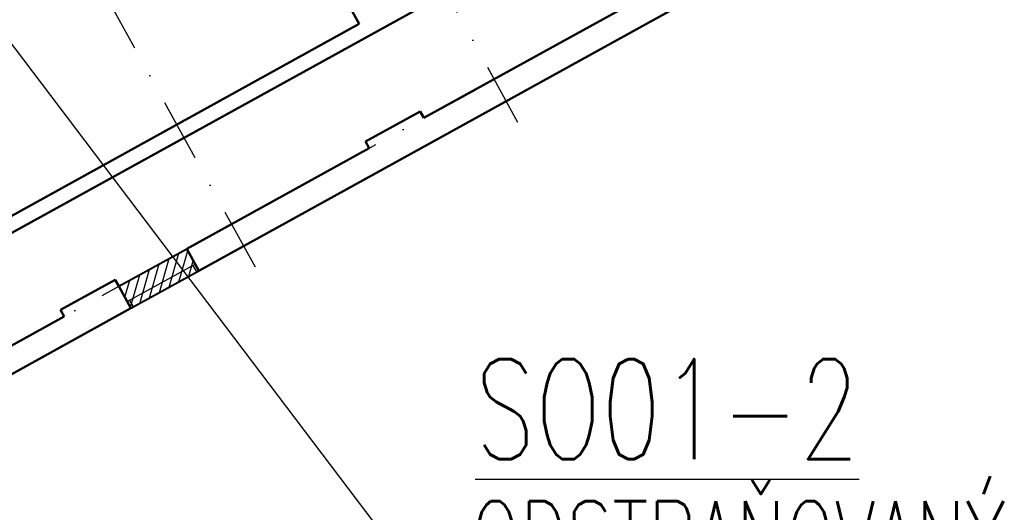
# Model space of a CAD drawing. Header units: millimetres. Extents: x 2886542 to 7567581, y -792623 to 134766.
# Tile 48 of 256: x 4096505 to 4116211, y -422698 to -412852. Entities that reach past the tile are written whole.
import ezdxf

# ---------------------------------------------------------------- set-up
doc = ezdxf.new("R2010")
doc.units = ezdxf.units.MM
doc.linetypes.add('DASHDOT', pattern=[1, 0.5, -0.25, 0, -0.25])
for name, color, linetype in [('IN_BP_BOURACI PRACE', 40, 'Continuous'), ('IN_C_OSA', 6, 'DASHDOT'), ('IN_TEXT', 7, 'Continuous'), ('požárničina', 10, 'Continuous')]:
    doc.layers.add(name, color=color, linetype=linetype)
for name, color, linetype, lineweight in [('IN_C_TLUSTA', 5, 'Continuous', 50), ('IN_NS_TLUSTA', 1, 'Continuous', 40), ('IN_SRAFY', 8, 'Continuous', 9)]:
    doc.layers.add(name, color=color, linetype=linetype, lineweight=lineweight)
doc.styles.add('KOTY', font='SIMPLEX.SHX', dxfattribs={"width": 0.7})
doc.styles.add('ROMAND', font='romand.shx', dxfattribs={"width": 0.85})
doc.dimstyles.new('IP 1_100', dxfattribs={"dimscale": 100, "dimtxt": 2.5, "dimasz": 2, "dimexe": 1, "dimexo": 5, "dimgap": 1, "dimtad": 1, "dimdec": 0, "dimzin": 0, "dimdsep": 46, "dimtxsty": 'ROMAND', "dimblk": 'ARCHTICK', "dimcen": 0.09, "dimdle": 1, "dimclrd": 256, "dimclre": 256, "dimclrt": 7, "dimadec": 0, "dimazin": 0, "dimtfac": 1, "dimtdec": 0, "dimtix": 1, "dimtmove": 2, "dimatfit": 3, "dimldrblk": 'OBLIQUE', "dimfxl": 0, "dimtolj": 1, "dimtzin": 0, "dimarcsym": 0})

# ---------------------------------------------------------------- blocks, each defined once
blk = doc.blocks.new('_ArchTick')
at = {"color": 0, "linetype": 'ByBlock', "const_width": 0.15}
blk.add_lwpolyline([(-0.5, -0.5), (0.5, 0.5)], dxfattribs=at)
blk = doc.blocks.new('nástrojárna')
at = {"layer": 'IN_SRAFY', "lineweight": 30}
h = blk.add_hatch(dxfattribs=at)
h.set_pattern_fill('ANSI31', color=250, scale=50)
h.set_pattern_definition([(45, (3839988.67, -608846.17), (-112.2532, 112.2532), [])])
h.paths.add_polyline_path([(4170489, -619084), (4168939, -619084), (4168939, -619434), (4170489, -619434)])
h.paths.add_polyline_path([(4170439, -619434), (4168989, -619434), (4168989, -619584), (4170439, -619584)])
h.paths.add_polyline_path([(4170489, -619434), (4170439, -619434), (4170439, -619584), (4170489, -619584)])
h.paths.add_polyline_path([(4168989, -619434), (4168939, -619434), (4168939, -619584), (4168989, -619584)])
at = {"layer": 'IN_BP_BOURACI PRACE', "color": 250}
for p, q in [((4168939, -619434), (4170489, -619434)), ((4168989, -619434), (4168989, -619584)), ((4170439, -619434), (4170439, -619584)), ((4168939, -619584), (4170489, -619584))]:
    blk.add_line(p, q, dxfattribs=at)
at = {"layer": 'IN_C_OSA', "color": 250, "ltscale": 2500}
for p, q in [((4171514, -620070), (4171514, -594801)), ((4177514, -620070), (4177514, -594801)), ((4163557, -619084), (4196081, -619084))]:
    blk.add_line(p, q, dxfattribs=at)
at = {"layer": 'IN_C_TLUSTA', "color": 250}
for p, q in [((4175684, -609114), (4175684, -616814)), ((4167124, -616814), (4175684, -616814)), ((4181149, -617114), (4166529, -617114)), ((4167689, -618934), (4168939, -618934)), ((4167689, -618934), (4167689, -619084)), ((4168939, -618934), (4168939, -619084)), ((4174659, -618934), (4175909, -618934)), ((4174659, -618934), (4174659, -619084)), ((4175909, -618934), (4175909, -619084)), ((4167689, -619084), (4163827, -619084)), ((4168939, -619084), (4168939, -619584)), ((4170489, -619084), (4170489, -619584)), ((4170489, -619084), (4174659, -619084)), ((4175909, -619084), (4177089, -619084)), ((4175909, -619084), (4181309, -619084)), ((4168939, -619584), (4163827, -619584)), ((4170489, -619584), (4200246, -619584))]:
    blk.add_line(p, q, dxfattribs=at)
at = {"layer": 'IN_NS_TLUSTA', "color": 250}
for p, q in [((4168939, -619084), (4170489, -619084)), ((4168939, -619584), (4170489, -619584))]:
    blk.add_line(p, q, dxfattribs=at)

msp = doc.modelspace()

# ---------------------------------------------------------------- block references
at = {"layer": 'požárničina', "color": 1, "linetype": 'Continuous', "lineweight": 50, "rotation": 28.85998199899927}
msp.add_blockref('nástrojárna', (148512.4, -1888211), dxfattribs=at)

# ---------------------------------------------------------------- texts
at = {"layer": 'IN_TEXT', "attachment_point": 1, "style": 'KOTY'}
for s, insert, char_height, width in [('{\\LSO01-2}', (4105622.7, -419636.1), 2000, 6757.857), ('ODSTRAŇOVANÝ KOMÍN 7,1m{\\fISOCPEUR|b0|i0|c238|p34;²}', (4105531, -422477.2), 1500, 15598.124)]:
    msp.add_mtext(s, dxfattribs=dict(at, insert=insert, char_height=char_height, width=width))

# ---------------------------------------------------------------- leaders
at = {"layer": 'IN_TEXT'}
for points in [[(4089805.5, -404723.9), (4105052.5, -424824), (4119627.8, -424824)], [(4075261.7, -411054.2), (4089377.3, -434161.9), (4104026.9, -434161.9)]]:
    msp.add_leader(points, dimstyle='IP 1_100', override={"dimasz": 35, "dimtad": 0}, dxfattribs=at)

doc.saveas('drawing.dxf')
